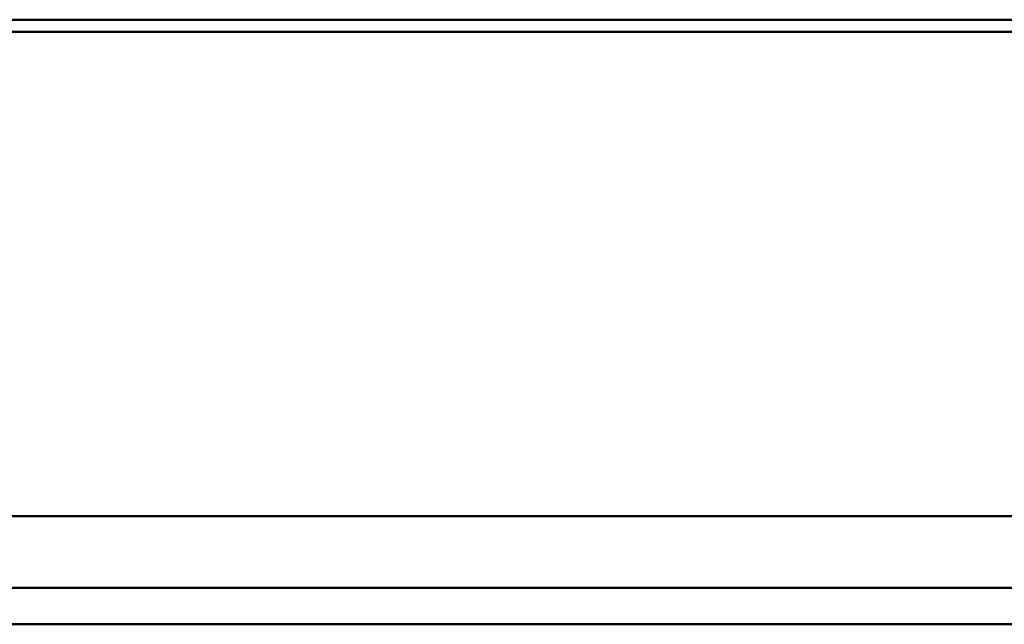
# Model space of a CAD drawing. Header units: inches. Extents: x 8.7 to 68.4, y -2.3 to 39.9.
# Tile 93 of 118: x 44.1 to 47.2, y 33 to 34.9. Entities that reach past the tile are written whole.
import ezdxf

# ---------------------------------------------------------------- set-up
doc = ezdxf.new("R2010")
doc.units = ezdxf.units.IN
doc.header["$MEASUREMENT"] = 0
doc.layers.add('Visible Edges(ROSSANSI)', color=7, linetype='Continuous', lineweight=50)
doc.layers.add('Visible Tangent Edges(ROSSANSI)', color=7, linetype='Continuous', lineweight=50)

msp = doc.modelspace()

# ---------------------------------------------------------------- linework, layer by layer
at = {"layer": 'Visible Edges(ROSSANSI)'}
for p, q in [((62.1092, 33.3549), (39.9892, 33.3549)), ((62.5574, 33.128), (39.541, 33.128)), ((62.5574, 33.0129), (39.541, 33.0129))]:
    msp.add_line(p, q, dxfattribs=at)
at = {"layer": 'Visible Tangent Edges(ROSSANSI)'}
for p, q in [((39.8391, 34.9225), (62.2591, 34.9225)), ((39.8391, 34.8838), (62.2591, 34.8838))]:
    msp.add_line(p, q, dxfattribs=at)

doc.saveas('drawing.dxf')
